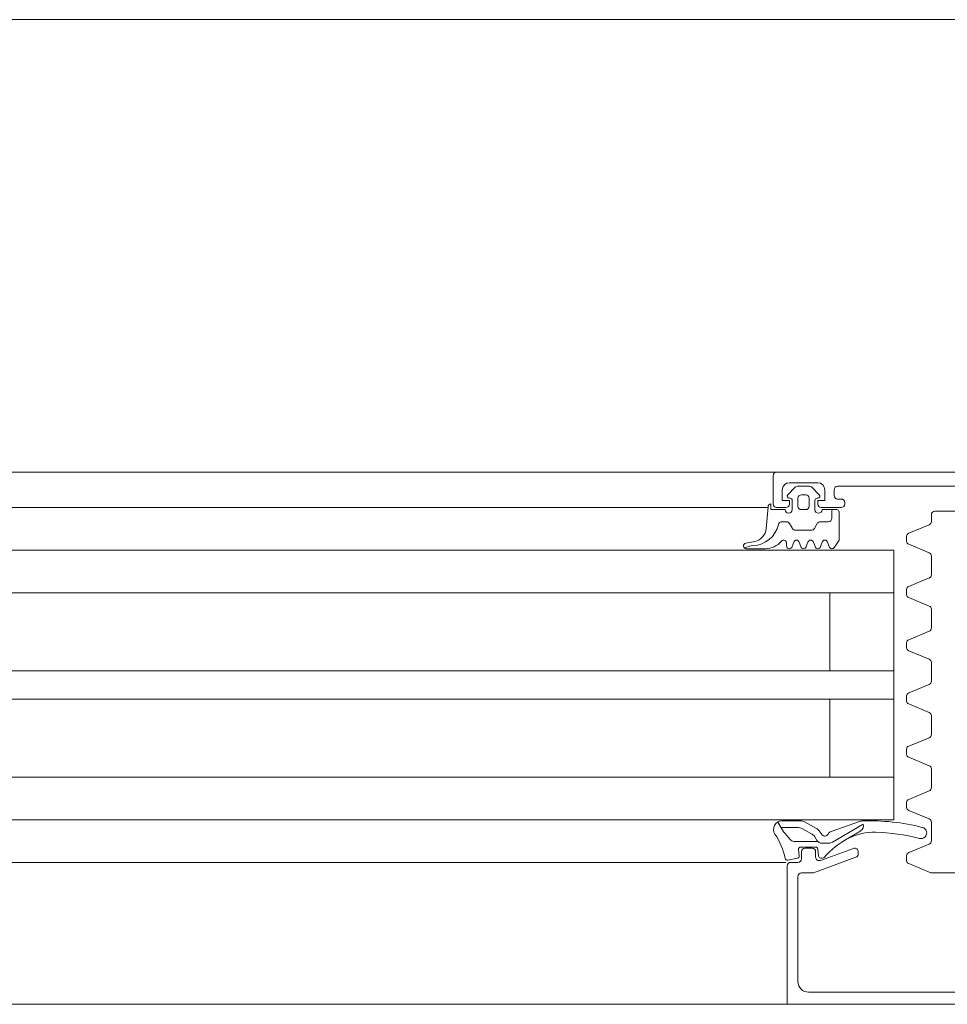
# Model space of a CAD drawing. Header units: centimetres. Extents: x -2424 to 1783, y 5 to 2907.
# Tile 78 of 94: x 462 to 475, y 1664 to 1678. Entities that reach past the tile are written whole.
import ezdxf

# ---------------------------------------------------------------- set-up
doc = ezdxf.new("R2010")
doc.units = ezdxf.units.CM
doc.linetypes.add('Długa kreska', pattern=[142.875, 95.25, -47.625])
for name, color, linetype, lineweight in [('A-DETL', 90, 'Continuous', 9), ('A-DETL-GENF', 92, 'Continuous', 13), ('A-DOOR', 31, 'Continuous', 13)]:
    doc.layers.add(name, color=color, linetype=linetype, lineweight=lineweight)

msp = doc.modelspace()

# ---------------------------------------------------------------- linework, layer by layer
at = {"layer": 'A-DETL', "color": 251, "linetype": 'Długa kreska', "lineweight": 9}
msp.add_line((536.377, 1678.001), (3.377, 1678.001), dxfattribs=at)
at = {"layer": 'A-DETL-GENF', "color": 251, "lineweight": 9}
for p, q in [((339.277, 1671.626), (488.477, 1671.626)), ((468.377, 1671.126), (406.227, 1671.126)), ((468.377, 1670.526), (406.227, 1670.526)), ((468.377, 1669.926), (406.227, 1669.926)), ((468.377, 1668.826), (406.227, 1668.826)), ((468.377, 1668.426), (406.227, 1668.426)), ((468.377, 1667.326), (406.227, 1667.326)), ((468.377, 1666.726), (406.227, 1666.726)), ((406.227, 1666.126), (472.957, 1666.126)), ((489.377, 1664.126), (338.377, 1664.126))]:
    msp.add_line(p, q, dxfattribs=at)
at = {"layer": 'A-DOOR', "color": 251, "lineweight": 9}
for p, q in [((472.827, 1671.626), (467.626, 1671.626)), ((472.777, 1671.176), (472.777, 1671.576)), ((472.827, 1671.626), (481.427, 1671.626)), ((472.986, 1671.307), (473.09, 1671.411)), ((473.407, 1671.476), (473.007, 1671.476)), ((473.125, 1671.426), (473.289, 1671.426)), ((473.324, 1671.411), (473.428, 1671.307)), ((475.687, 1671.426), (473.687, 1671.426)), ((473.017, 1671.256), (473.007, 1671.256)), ((473.127, 1671.256), (473.127, 1671.146)), ((473.237, 1671.306), (473.177, 1671.306)), ((473.287, 1671.146), (473.287, 1671.256)), ((473.407, 1671.256), (473.397, 1671.256)), ((473.637, 1671.376), (473.637, 1671.296)), ((473.687, 1671.246), (473.737, 1671.246)), ((472.705, 1671.126), (467.626, 1671.126)), ((472.68, 1670.828), (472.707, 1671.136)), ((472.957, 1671.126), (472.827, 1671.126)), ((473.047, 1671.096), (473.047, 1671.226)), ((473.367, 1671.226), (473.367, 1671.096)), ((473.737, 1671.126), (473.457, 1671.126)), ((473.787, 1671.196), (473.787, 1671.176)), ((473.177, 1671.096), (473.237, 1671.096)), ((473.467, 1671.096), (473.677, 1671.096)), ((473.605, 1671.096), (473.605, 1670.976)), ((475.007, 1670.929), (475.007, 1671.026)), ((475.057, 1671.076), (475.457, 1671.076)), ((472.966, 1670.926), (472.901, 1670.926)), ((473.05, 1670.831), (473.009, 1670.901)), ((473.4, 1670.901), (473.36, 1670.831)), ((473.555, 1670.926), (473.444, 1670.926)), ((474.688, 1670.763), (474.976, 1670.883)), ((473.317, 1670.806), (473.093, 1670.806)), ((474.657, 1670.723), (474.657, 1670.648)), ((472.403, 1670.568), (472.376, 1670.554)), ((472.393, 1670.625), (472.519, 1670.649)), ((472.967, 1670.586), (472.967, 1670.626)), ((473.068, 1670.636), (473.045, 1670.575)), ((473.168, 1670.575), (473.145, 1670.636)), ((473.268, 1670.636), (473.245, 1670.575)), ((473.368, 1670.575), (473.345, 1670.636)), ((473.468, 1670.636), (473.445, 1670.575)), ((473.568, 1670.575), (473.545, 1670.636)), ((474.976, 1670.488), (474.688, 1670.608)), ((472.668, 1670.546), (472.4, 1670.546)), ((475.007, 1670.179), (475.007, 1670.442)), ((474.688, 1670.013), (474.976, 1670.133)), ((467.627, 1669.926), (474.477, 1669.926)), ((474.657, 1669.973), (474.657, 1669.898)), ((474.976, 1669.738), (474.688, 1669.858)), ((475.007, 1669.429), (475.007, 1669.692)), ((474.688, 1669.263), (474.976, 1669.383)), ((474.657, 1669.223), (474.657, 1669.148)), ((474.976, 1668.988), (474.688, 1669.108)), ((475.007, 1668.679), (475.007, 1668.942)), ((474.688, 1668.513), (474.976, 1668.633)), ((474.657, 1668.473), (474.657, 1668.398)), ((474.976, 1668.238), (474.688, 1668.358)), ((475.007, 1667.929), (475.007, 1668.192)), ((474.688, 1667.763), (474.976, 1667.883)), ((474.657, 1667.723), (474.657, 1667.648)), ((474.976, 1667.488), (474.688, 1667.608)), ((475.007, 1667.179), (475.007, 1667.442)), ((473.022, 1667.326), (467.626, 1667.326)), ((467.627, 1667.326), (474.477, 1667.326)), ((474.688, 1667.013), (474.976, 1667.133)), ((474.657, 1666.973), (474.657, 1666.898)), ((474.976, 1666.738), (474.688, 1666.858)), ((472.917, 1666.565), (472.843, 1666.694)), ((472.899, 1666.71), (473.163, 1666.71)), ((473.221, 1666.696), (473.388, 1666.605)), ((473.597, 1666.562), (474.01, 1666.705)), ((475.007, 1666.429), (475.007, 1666.692)), ((472.887, 1666.617), (473.111, 1666.617)), ((473.192, 1666.597), (473.31, 1666.533)), ((473.427, 1666.571), (473.467, 1666.516)), ((473.615, 1666.411), (474.044, 1666.662)), ((474.012, 1666.572), (473.774, 1666.428)), ((473.466, 1666.397), (473.564, 1666.397)), ((473.136, 1666.307), (473.147, 1666.217)), ((473.376, 1666.341), (473.165, 1666.341)), ((473.177, 1666.176), (473.177, 1666.276)), ((473.227, 1666.326), (473.327, 1666.326)), ((473.377, 1666.276), (473.377, 1666.2)), ((473.419, 1666.212), (473.406, 1666.314)), ((473.444, 1666.153), (473.91, 1666.323)), ((473.977, 1666.276), (473.977, 1666.244)), ((474.688, 1666.263), (474.976, 1666.383)), ((473.123, 1666.183), (472.984, 1666.156)), ((473.027, 1666.126), (473.127, 1666.126)), ((473.944, 1666.197), (473.345, 1665.979)), ((473.475, 1666.186), (473.448, 1666.186)), ((474.657, 1666.223), (474.657, 1666.148)), ((473.328, 1665.976), (473.177, 1665.976)), ((474.998, 1665.979), (474.688, 1666.108)), ((475.897, 1665.976), (475.017, 1665.976)), ((473.127, 1665.926), (473.127, 1664.446)), ((473.277, 1664.296), (475.587, 1664.296)), ((473.127, 1664.126), (467.626, 1664.126))]:
    msp.add_line(p, q, dxfattribs=at)
at = {"layer": 'A-DOOR', "color": 251, "lineweight": 9, "flags": 128}
for points in [[(472.907, 1671.376), (472.907, 1671.226), (473.007, 1671.226), (473.007, 1671.176)], [(473.407, 1671.176), (473.407, 1671.226), (473.507, 1671.226), (473.507, 1671.376)], [(472.747, 1671.176), (472.747, 1671.096), (472.947, 1671.096)], [(473.707, 1671.066), (473.707, 1670.666), (473.641, 1670.566)], [(467.627, 1666.726), (474.477, 1666.726), (474.477, 1670.526), (467.627, 1670.526)], [(473.577, 1669.926), (473.577, 1668.826), (474.477, 1668.826), (467.627, 1668.826)], [(473.577, 1667.326), (473.577, 1668.426), (474.477, 1668.426), (467.627, 1668.426)], [(473.366, 1666.484), (473.404, 1666.422), (473.068, 1666.422)], [(475.827, 1664.246), (475.927, 1664.246), (475.927, 1664.126), (472.977, 1664.126), (472.977, 1666.076)]]:
    msp.add_lwpolyline(points, dxfattribs=at)
at = {"layer": 'A-DOOR', "color": 251, "lineweight": 9}
for centre, radius, start, end in [((472.827, 1671.576), 0.05, 90, 180), ((473.007, 1671.376), 0.1, 90, 180), ((473.125, 1671.376), 0.05, 90, 135.0202), ((473.289, 1671.376), 0.05, 44.9723, 90), ((473.407, 1671.376), 0.1, 0, 90), ((473.687, 1671.376), 0.05, 90, 180), ((473.007, 1671.286), 0.03, 135.0034, 269.9945), ((473.017, 1671.226), 0.03, 0, 90), ((473.177, 1671.256), 0.05, 89.9979, 180.0021), ((473.237, 1671.256), 0.05, 359.9979, 90.0021), ((473.397, 1671.226), 0.03, 90, 180), ((473.407, 1671.286), 0.03, 269.9999, 45.0019), ((473.687, 1671.296), 0.05, 180, 270), ((473.737, 1671.196), 0.05, 0, 90), ((472.747, 1671.136), 0.04, 90.0001, 179.9994), ((472.827, 1671.176), 0.05, 180, 270), ((472.957, 1671.176), 0.05, 270, 0), ((473.177, 1671.146), 0.05, 179.9989, 270.0011), ((473.237, 1671.146), 0.05, 269.9989, 0.0011), ((473.457, 1671.176), 0.05, 180, 270), ((473.737, 1671.176), 0.05, 270, 0), ((472.997, 1671.096), 0.05, 180, 0), ((473.417, 1671.096), 0.05, 179.9994, 359.9994), ((473.555, 1670.976), 0.05, 270, 0), ((473.677, 1671.066), 0.03, 0, 90), ((475.057, 1671.026), 0.05, 90, 180), ((472.48, 1670.97), 0.381, 271.8995, 347.3401), ((472.481, 1670.846), 0.2, 281.0025, 354.9918), ((472.901, 1670.876), 0.05, 90, 167.8734), ((472.966, 1670.876), 0.05, 30, 90), ((473.093, 1670.856), 0.05, 210, 270), ((473.317, 1670.856), 0.05, 270, 330), ((473.444, 1670.876), 0.05, 90, 150), ((474.957, 1670.929), 0.05, 292.5, 0), ((474.707, 1670.717), 0.05, 112.5, 172.8548), ((472.4, 1670.586), 0.04, 101.0106, 270.0809), ((472.526, 1670.248), 0.343, 95.6011, 111.0537), ((472.668, 1670.846), 0.3, 269.9987, 319.6802), ((472.927, 1670.626), 0.04, 360, 139.6792), ((473.007, 1670.586), 0.04, 179.9998, 345.0003), ((473.107, 1670.626), 0.04, 15.0002, 164.9998), ((473.207, 1670.586), 0.04, 194.9996, 345.0004), ((473.307, 1670.626), 0.04, 15.0002, 164.9998), ((473.407, 1670.586), 0.04, 194.9996, 345.0004), ((473.507, 1670.626), 0.04, 15.0002, 164.9998), ((473.607, 1670.586), 0.04, 194.9995, 330.0003), ((474.707, 1670.654), 0.05, 187.1452, 247.5), ((474.957, 1670.442), 0.05, 0, 67.5), ((474.957, 1670.179), 0.05, 292.5, 0), ((474.707, 1669.967), 0.05, 112.5, 172.8548), ((474.707, 1669.904), 0.05, 187.1452, 247.5), ((474.957, 1669.692), 0.05, 0, 67.5), ((474.957, 1669.429), 0.05, 292.5, 0), ((474.707, 1669.217), 0.05, 112.5, 172.8548), ((474.707, 1669.154), 0.05, 187.1452, 247.5), ((474.957, 1668.942), 0.05, 0, 67.5), ((474.957, 1668.679), 0.05, 292.5, 0), ((474.707, 1668.467), 0.05, 112.5, 172.8548), ((474.707, 1668.404), 0.05, 187.1452, 247.5), ((474.957, 1668.192), 0.05, 0, 67.5), ((474.957, 1667.929), 0.05, 292.5, 0), ((474.707, 1667.717), 0.05, 112.5, 172.8548), ((474.707, 1667.654), 0.05, 187.1452, 247.5), ((474.957, 1667.442), 0.05, 0, 67.5), ((474.957, 1667.179), 0.05, 292.5, 0), ((474.707, 1666.967), 0.05, 112.5, 172.8548), ((474.707, 1666.904), 0.05, 187.1452, 247.5), ((472.903, 1666.591), 0.12, 91.9923, 214.051), ((473.163, 1666.59), 0.12, 61.3666, 90.0039), ((474.036, 1666.629), 0.08, 92.1106, 109.0101), ((474.144, 1663.717), 2.994, 75.7723, 92.1183), ((474.957, 1666.692), 0.05, 0, 67.5), ((472.952, 1666.584), 0.04, 209.6254, 225.0361), ((471.639, 1665.328), 1.777, 39.1355, 43.7266), ((473.111, 1666.448), 0.17, 61.4634, 90.0728), ((473.229, 1666.383), 0.17, 36.4634, 61.4634), ((473.33, 1666.499), 0.12, 36.3666, 61.3666), ((473.623, 1666.487), 0.08, 109.0101, 153.0444), ((474.198, 1665.75), 0.8, 88.4714, 116.3861), ((473.974, 1666.637), 0.075, 301.1063, 20.0149), ((474.144, 1663.717), 2.834, 75.7856, 88.4777), ((474.861, 1666.541), 0.08, 254.699, 76.5296), ((472.017, 1665.991), 0.95, 11.4268, 34.051), ((473.068, 1666.482), 0.06, 213.3021, 270), ((473.461, 1666.473), 0.0764, 209.9329, 274.2645), ((473.507, 1666.546), 0.05, 216.3666, 333.0444), ((474.368, 1665.444), 1.15, 117.1697, 139.1518), ((473.564, 1666.497), 0.1, 270, 300.3836), ((474.957, 1666.429), 0.05, 292.5, 0), ((473.165, 1666.311), 0.03, 90, 187.2077), ((473.227, 1666.276), 0.05, 90, 180), ((473.327, 1666.276), 0.05, 0, 90), ((473.376, 1666.311), 0.03, 7.0564, 90), ((473.927, 1666.276), 0.05, 0, 110), ((474.707, 1666.217), 0.05, 112.5, 172.8548), ((472.977, 1666.186), 0.03, 191.4268, 282.3565), ((473.027, 1666.076), 0.05, 90, 180), ((473.117, 1666.213), 0.03, 280.9941, 8.118), ((473.127, 1666.176), 0.05, 270, 0), ((473.427, 1666.2), 0.05, 180, 290), ((473.448, 1666.216), 0.03, 187.0564, 270), ((473.475, 1666.216), 0.03, 270, 319.1518), ((473.927, 1666.244), 0.05, 290, 0), ((474.707, 1666.154), 0.05, 187.1452, 247.5), ((473.177, 1665.926), 0.05, 90, 180), ((473.328, 1666.026), 0.05, 270, 290), ((475.017, 1666.026), 0.05, 247.5, 270), ((473.277, 1664.446), 0.15, 180, 270)]:
    msp.add_arc(centre, radius, start, end, dxfattribs=at)

doc.saveas('drawing.dxf')
